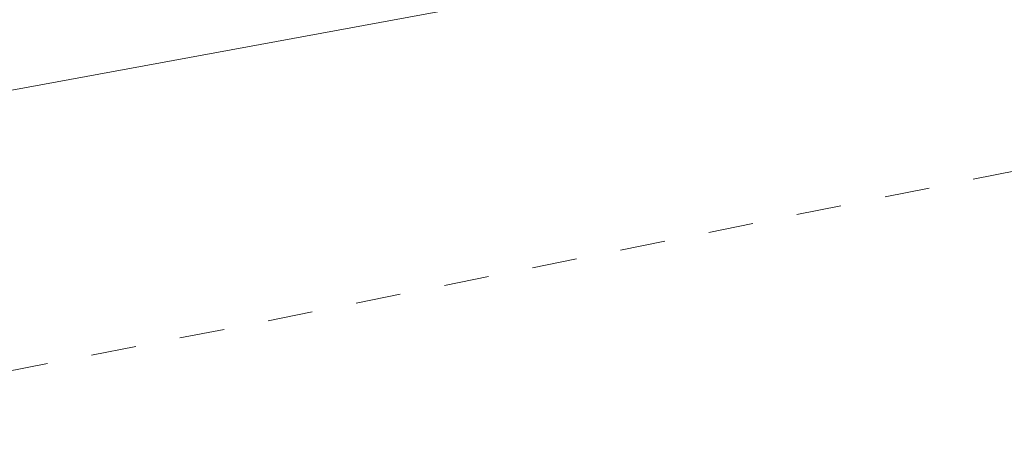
# Model space of a CAD drawing. Header units: metres. Extents: x 5504996 to 5514259, y 5943254 to 5951281.
# Tile 147 of 256: x 5509541.59 to 5509552.54, y 5947796.72 to 5947801.45. Entities that reach past the tile are written whole.
import ezdxf

# ---------------------------------------------------------------- set-up
doc = ezdxf.new("R2010")
doc.units = ezdxf.units.M
doc.linetypes.add('L_0_03', pattern=[1, 0.5, -0.5])
doc.layers.add('EGB_KonturUzytkuGruntowego', color=7, linetype='L_0_03', lineweight=18, true_color=0x008000)
doc.layers.add('GES_PrzewodWodociagowy', color=5, linetype='CONTINUOUS', lineweight=18, true_color=0x0000ff)

msp = doc.modelspace()

# ---------------------------------------------------------------- linework, layer by layer
at = {"layer": 'EGB_KonturUzytkuGruntowego', "color": 96, "linetype": 'L_0_03', "lineweight": 18, "true_color": 0x008000, "flags": 128}
msp.add_lwpolyline([(5509132.11, 5947722.74), (5509138.95, 5947723.71), (5509174.28, 5947730.59), (5509238.85, 5947743.15), (5509250.57, 5947745.43), (5509256.78, 5947746.64), (5509279.77, 5947751.07), (5509328.99, 5947760.54), (5509398.1, 5947774.41), (5509466.39, 5947787.67), (5509571.35, 5947807.56), (5509575.37, 5947864.59), (5509585.59, 5947864.33), (5509595.51, 5947812.34), (5509606.05, 5947784.07), (5509634.83, 5947756.53), (5509689.69, 5947732.73), (5509732.68, 5947714.19), (5509740.33, 5947717.31), (5509801.61, 5947664.57), (5509875.75, 5947590.67), (5509888.55, 5947577.92), (5509897.01, 5947569.49), (5509942.28, 5947505.67), (5509946.97, 5947499.05), (5509976.47, 5947457.46), (5510054.83, 5947376.31), (5510126.58, 5947283.52), (5510258.9, 5947135), (5510253.94, 5947130.54), (5510119.91, 5947281.35), (5510092.33, 5947316.78), (5510083.35, 5947328.32), (5510050.79, 5947370.13), (5510049.32, 5947372.02), (5510048.23, 5947373.15), (5509971.45, 5947452.61), (5509970.37, 5947454.13), (5509952.93, 5947478.66), (5509943.2, 5947492.35), (5509931.62, 5947508.65), (5509922, 5947522.18), (5509900.86, 5947551.93), (5509891.59, 5947564.97), (5509848.28, 5947605.27), (5509828.55, 5947626.04), (5509813.95, 5947641.41), (5509796.82, 5947659.44), (5509793.79, 5947662.05), (5509775.08, 5947678.15), (5509758.5, 5947692.42), (5509739.22, 5947709.02), (5509731.59, 5947706.43), (5509630.59, 5947750.76), (5509601.52, 5947783.63), (5509592.23, 5947807.72), (5509544.28, 5947798.09), (5509513.29, 5947792.09), (5509480.03, 5947785.51), (5509452.41, 5947780.41), (5509446.42, 5947779.31), (5509427.06, 5947775.67), (5509415.05, 5947773.41), (5509388.09, 5947768.34), (5509354.14, 5947761.93), (5509351.68, 5947761.46), (5509349.26, 5947760.87), (5509322.54, 5947754.35), (5509294.76, 5947749.17), (5509288.79, 5947748.06), (5509259.26, 5947742.55), (5509201.21, 5947731.73), (5509134.01, 5947718.79), (5509184.94, 5947617.86), (5509192.65, 5947602.56), (5509208.88, 5947553.53), (5509219.5, 5947532.81), (5509221.57, 5947527.62), (5509225.28, 5947518.3), (5509230.29, 5947505.74), (5509234.62, 5947494.99), (5509235.43, 5947492.98), (5509245.62, 5947467.67), (5509248.8, 5947458.12), (5509258.49, 5947429.05), (5509265.71, 5947407.19), (5509268.21, 5947399.6), (5509276.09, 5947375.73), (5509279.14, 5947345.6), (5509278.67, 5947325.3), (5509278.21, 5947305.75), (5509277.73, 5947285.2), (5509277.81, 5947261.49), (5509278.34, 5947225.27), (5509282.81, 5947210.39), (5509288.75, 5947190.29), (5509306.08, 5947132.06), (5509317.35, 5947112.7), (5509319.32, 5947109.54), (5509328.96, 5947092.96), (5509391.48, 5946985.42), (5509466.85, 5946903.15), (5509481.04, 5946887.66), (5509516.37, 5946855.62), (5509531.42, 5946841.97), (5509544.33, 5946838.38), (5509546.44, 5946830.79), (5509548.19, 5946826.76), (5509527.38, 5946837.54), (5509477.01, 5946883.22), (5509471.15, 5946889.83), (5509429.65, 5946935.65), (5509398.54, 5946968.55), (5509385.51, 5946984.98), (5509383.09, 5946989.05), (5509374.16, 5947005.82), (5509323.19, 5947093.02), (5509321.17, 5947096.47), (5509300.9, 5947129.34), (5509292.67, 5947156.72), (5509286.07, 5947174.39), (5509278.7, 5947201.64), (5509273.93, 5947219.27), (5509272.33, 5947225.16), (5509272.33, 5947244.4), (5509271.53, 5947285.23), (5509272.95, 5947346.16), (5509270.09, 5947375.57), (5509267.28, 5947385), (5509258.74, 5947409.92), (5509252, 5947429.94), (5509246.69, 5947445.69), (5509239.96, 5947465.69), (5509225.67, 5947500.81), (5509224.29, 5947504.57), (5509216.41, 5947523.68), (5509214.27, 5947528.87), (5509207.89, 5947543.83), (5509199.71, 5947564.91), (5509194.33, 5947577.93), (5509189.03, 5947589.01), (5509171.45, 5947626.03), (5509134.62, 5947703.86), (5509129.04, 5947715.63), (5509126.18, 5947721.9)], close=True, dxfattribs=at)
at = {"layer": 'GES_PrzewodWodociagowy', "color": 5, "linetype": 'Continuous', "lineweight": 18, "true_color": 0x0000ff, "flags": 128}
msp.add_lwpolyline([(5509482.96, 5947789.04), (5509501.32, 5947793.06), (5509518.64, 5947796.22), (5509538.55, 5947800.13), (5509559.49, 5947803.98), (5509575.1, 5947806.8), (5509575.42, 5947814.72), (5509575.64, 5947819.67), (5509575.74, 5947821.92), (5509576.96, 5947841.47), (5509578.44, 5947861.67), (5509585.87, 5947861.48)], dxfattribs=at)

doc.saveas('drawing.dxf')
